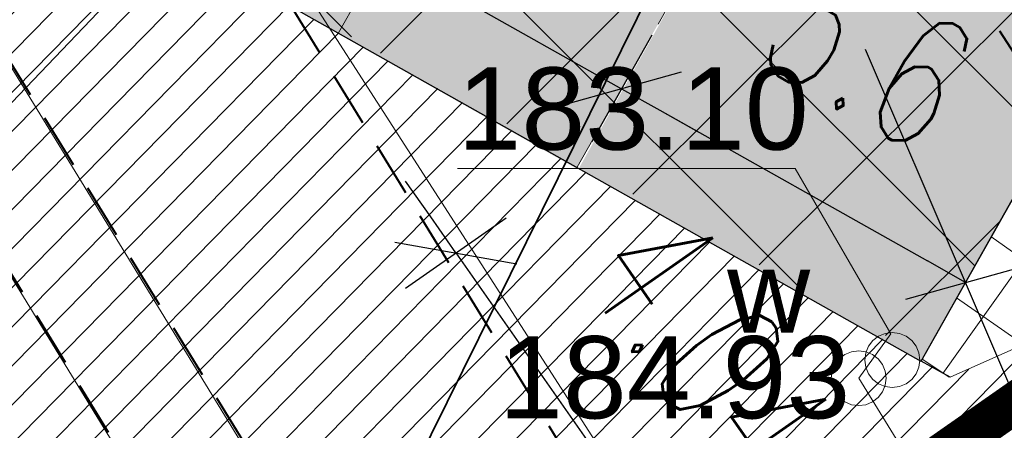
# Model space of a CAD drawing. Extents: x 8014 to 6635291, y -5609 to 5765892.
# Tile 38 of 158: x 6601155.09 to 6601164.07, y 5731770.8 to 5731774.55. Entities that reach past the tile are written whole.
import ezdxf
from ezdxf import colors
from ezdxf.entities.mleader import LeaderData, LeaderLine
from ezdxf.enums import TextEntityAlignment as Align
from ezdxf.math import Vec2, Vec3

# ---------------------------------------------------------------- set-up
doc = ezdxf.new("R2010")
doc.units = 0
doc.header["$PDSIZE"] = 0.75
for name, pattern in [('( Dashed )', [0.75, 0.5, -0.25]), ('DASHED', [0.75, 0.5, -0.25]), ('HIDDEN', [0.375, 0.25, -0.125]), ('PRZER1-1', [1, 0.5, -0.5])]:
    doc.linetypes.add(name, pattern=pattern)
doc.layers.get('0').update_dxf_attribs({"linetype": 'CONTINUOUS'})
doc.layers.get('Defpoints').update_dxf_attribs({"linetype": 'CONTINUOUS'})
for name, color, linetype in [('A-SZRAF- DROGI', 130, 'CONTINUOUS'), ('a_chodnik', 31, 'CONTINUOUS'), ('a_granica', 12, 'DASHED'), ('a_zieleń', 80, 'CONTINUOUS'), ('Kraw', 7, 'CONTINUOUS'), ('STREFY', 7, 'CONTINUOUS'), ('Wymiarowanie', 7, 'CONTINUOUS')]:
    doc.layers.add(name, color=color, linetype=linetype)
for name, color, linetype, lineweight in [('a_krawężnik', 7, 'CONTINUOUS', 30), ('a_obrzeże', 7, 'CONTINUOUS', 18), ('a_parkingi', 7, 'CONTINUOUS', 5), ('GESDZI', 7, 'CONTINUOUS', 18), ('GSPWPS_O', 7, 'CONTINUOUS', 13), ('GUPIKP', 7, 'CONTINUOUS', 18), ('GUPIWZ', 7, 'CONTINUOUS', 18), ('GUPIWZ_O', 7, 'CONTINUOUS', 18), ('GUPPRZ_O', 7, 'CONTINUOUS', 18), ('OPIS', 7, 'CONTINUOUS', 0), ('T_OBRYS', 160, 'CONTINUOUS', 40), ('T_odn', 7, 'CONTINUOUS', 35), ('T_str.ochr.8m', 40, 'HIDDEN', 60)]:
    doc.layers.add(name, color=color, linetype=linetype, lineweight=lineweight)
for name, color, linetype, lineweight, true_color in [('AP_HATCH_DROGI', 7, 'CONTINUOUS', 15, 0x949494), ('GESUZY', 7, 'CONTINUOUS', 18, 0x008000), ('GULKPR', 7, 'CONTINUOUS', 18, 0x803300), ('GULWPR', 5, 'CONTINUOUS', 18, 0x0000ff)]:
    doc.layers.add(name, color=color, linetype=linetype, lineweight=lineweight, true_color=true_color)
doc.styles.add('Arial', font='arial.ttf')
doc.styles.add('ROMANS', font='romans.shx', dxfattribs={"width": 0.7})
doc.dimstyles.new('DIM500', dxfattribs={"dimscale": 40, "dimtxt": 0.03, "dimasz": 0.01, "dimexe": 0, "dimexo": 0, "dimgap": 0.02, "dimtad": 1, "dimzin": 9, "dimdsep": 46, "dimtxsty": 'ROMANS', "dimblk": 'TICK1', "dimcen": 0, "dimse1": 1, "dimse2": 1, "dimclrd": 256, "dimclre": 7, "dimclrt": 6, "dimazin": 0, "dimtfac": 1, "dimtdec": 4, "dimtix": 1, "dimtmove": 2, "dimatfit": 3, "dimldrblk": 'TICK1', "dimfxl": 1, "dimtolj": 1, "dimtzin": 9, "dimarcsym": 0})

# ---------------------------------------------------------------- blocks, each defined once
blk = doc.blocks.new('D_GUPIWZ1_1')
at = {"color": 0}
blk.add_lwpolyline([(0, 0.25), (0.064705, 0.241481), (0.125, 0.216506), (0.176777, 0.176777), (0.216506, 0.125), (0.241481, 0.064705), (0.25, 0), (0.241481, -0.064705), (0.216506, -0.125), (0.176777, -0.176777), (0.125, -0.216506), (0.064705, -0.241481), (0, -0.25), (-0.064705, -0.241481), (-0.125, -0.216506), (-0.176777, -0.176777), (-0.216506, -0.125), (-0.241481, -0.064705), (-0.25, 0), (-0.241481, 0.064705), (-0.216506, 0.125), (-0.176777, 0.176777), (-0.125, 0.216506), (-0.064705, 0.241481)], close=True, dxfattribs=at)
blk = doc.blocks.new('D_GUPIKP1_1')
at = {"color": 0}
blk.add_lwpolyline([(0, 0.25), (0.064705, 0.241481), (0.125, 0.216506), (0.176777, 0.176777), (0.216506, 0.125), (0.241481, 0.064705), (0.25, 0), (0.241481, -0.064705), (0.216506, -0.125), (0.176777, -0.176777), (0.125, -0.216506), (0.064705, -0.241481), (0, -0.25), (-0.064705, -0.241481), (-0.125, -0.216506), (-0.176777, -0.176777), (-0.216506, -0.125), (-0.241481, -0.064705), (-0.25, 0), (-0.241481, 0.064705), (-0.216506, 0.125), (-0.176777, 0.176777), (-0.125, 0.216506), (-0.064705, 0.241481)], close=True, dxfattribs=at)
blk = doc.blocks.new('TICK1')
at = {"color": 0}
for p, q in [((0, -1.4), (0, 1.4)), ((0, 1.110223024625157e-16), (-0.9999999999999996, 1.110223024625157e-16))]:
    blk.add_line(p, q, dxfattribs=at)
at = {"color": 2}
blk.add_line((-0.9999999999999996, -0.9999999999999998), (1, 1), dxfattribs=at)
blk = doc.blocks.new('*D213')
at = {"layer": 'Defpoints', "color": 0}
for p in [(6601158.398456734, 5731775.142708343), (6601160.576247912, 5731773.915017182), (6601160.578521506, 5731773.919053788)]:
    blk.add_point(p, dxfattribs=at)
at = {"layer": 'Wymiarowanie', "lineweight": -2}
for p, q in [((6601158.051756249, 5731775.342239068), (6601157.703236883, 5731775.538540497)), ((6601158.400275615, 5731775.145937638), (6601160.578521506, 5731773.919053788)), ((6601160.927040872, 5731773.722752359), (6601161.275560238, 5731773.526450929))]:
    blk.add_line(p, q, dxfattribs=at)
at = {"layer": 'Wymiarowanie', "lineweight": -2, "xscale": 0.4, "yscale": 0.4, "zscale": 0.4}
for p, rotation in [((6601158.400275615, 5731775.145937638), 330.6098761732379), ((6601160.578521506, 5731773.919053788), 150.6098761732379)]:
    blk.add_blockref('TICK1', p, dxfattribs=dict(at, rotation=rotation))
at = {"layer": 'Wymiarowanie', "color": 6, "insert": (6601160.176453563, 5731775.752313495), "char_height": 1.2, "attachment_point": 5, "rotation": 330.6098761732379, "style": 'ROMANS'}
blk.add_mtext('\\A1;2.5', dxfattribs=at)
blk = doc.blocks.new('*D214')
at = {"layer": 'Defpoints', "color": 0}
for p in [(6601160.576247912, 5731773.915017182), (6601163.824200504, 5731772.341562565), (6601163.717038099, 5731772.151303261)]:
    blk.add_point(p, dxfattribs=at)
at = {"layer": 'Wymiarowanie', "lineweight": -2}
blk.add_line((6601160.927040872, 5731773.722752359), (6601163.368518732, 5731772.34760469), dxfattribs=at)
at = {"layer": 'Wymiarowanie', "lineweight": -2, "xscale": 0.4, "yscale": 0.4, "zscale": 0.4}
for p, rotation in [((6601160.578521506, 5731773.919053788), 150.6098761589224), ((6601163.717038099, 5731772.151303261), 330.6098761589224)]:
    blk.add_blockref('TICK1', p, dxfattribs=dict(at, rotation=rotation))
at = {"layer": 'Wymiarowanie', "color": 6, "insert": (6601162.834834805, 5731774.254996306), "char_height": 1.2, "attachment_point": 5, "rotation": 330.60987615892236, "style": 'ROMANS'}
blk.add_mtext('\\A1;3.6', dxfattribs=at)
blk = doc.blocks.new('*D219')
at = {"layer": 'Defpoints', "color": 0}
for p in [(6601164.924174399, 5731774.294483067), (6601165.942234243, 5731773.655677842), (6601165.970104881, 5731773.705141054)]:
    blk.add_point(p, dxfattribs=at)
at = {"layer": 'Wymiarowanie', "lineweight": -2}
for p, q in [((6601164.54781688, 5731774.441378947), (6601164.199329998, 5731774.63773804)), ((6601164.896303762, 5731774.245019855), (6601165.942234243, 5731773.655677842)), ((6601166.290721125, 5731773.45931875), (6601166.639208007, 5731773.262959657))]:
    blk.add_line(p, q, dxfattribs=at)
at = {"layer": 'Wymiarowanie', "lineweight": -2, "xscale": 0.4, "yscale": 0.4, "zscale": 0.4}
for p, rotation in [((6601164.896303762, 5731774.245019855), 330.6003960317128), ((6601165.942234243, 5731773.655677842), 150.6003960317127)]:
    blk.add_blockref('TICK1', p, dxfattribs=dict(at, rotation=rotation))
at = {"layer": 'Wymiarowanie', "color": 6, "insert": (6601164.358003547, 5731775.549849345), "char_height": 1.2, "attachment_point": 5, "rotation": 330.6003960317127, "style": 'ROMANS'}
blk.add_mtext('\\A1;1.2', dxfattribs=at)
blk = doc.blocks.new('*D220')
at = {"layer": 'Defpoints', "color": 0}
for p in [(6601160.167541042, 5731773.190015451), (6601162.485600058, 5731769.876500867), (6601161.385314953, 5731769.106766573)]:
    blk.add_point(p, dxfattribs=at)
at = {"layer": 'Wymiarowanie', "lineweight": -2}
for p, q in [((6601158.837964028, 5731772.748039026), (6601158.60867212, 5731773.075796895)), ((6601159.067255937, 5731772.420281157), (6601161.385314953, 5731769.106766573)), ((6601161.614606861, 5731768.779008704), (6601161.843898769, 5731768.451250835))]:
    blk.add_line(p, q, dxfattribs=at)
at = {"layer": 'Wymiarowanie', "lineweight": -2, "xscale": 0.4, "yscale": 0.4, "zscale": 0.4}
for p, rotation in [((6601159.067255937, 5731772.420281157), 304.9757560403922), ((6601161.385314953, 5731769.106766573), 124.9757560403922)]:
    blk.add_blockref('TICK1', p, dxfattribs=dict(at, rotation=rotation))
at = {"layer": 'Wymiarowanie', "color": 6, "insert": (6601161.373437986, 5731771.566045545), "char_height": 1.2, "attachment_point": 5, "rotation": 304.9757560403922, "style": 'ROMANS'}
blk.add_mtext('\\A1;4.04', dxfattribs=at)
blk = doc.blocks.new('_None')

msp = doc.modelspace()

# ---------------------------------------------------------------- hatches: boundary and pattern name
at = {"layer": 'A-SZRAF- DROGI', "linetype": 'ByBlock', "lineweight": 0}
h = msp.add_hatch(dxfattribs=at)
h.set_pattern_fill('ANSI37', color=253, scale=3, style=0)
h.set_pattern_definition([(45, (3365827.470421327, 2822255.75228963), (-0.2651650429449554, 0.2651650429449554), []), (135, (3365827.470421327, 2822255.75228963), (-0.2651650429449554, -0.2651650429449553), [])])
h.paths.add_polyline_path([(6601164.801, 5731825.446), (6601168.790559, 5731826.947746), (6601168.820585, 5731824.474329), (6601166.454, 5731823.503)])
edge = h.paths.add_edge_path()
edge.add_line((6601172.476, 5731825.895), (6601172.4105, 5731828.025676))
edge.add_line((6601172.4105, 5731828.025676), (6601173.992, 5731828.189))
edge.add_arc((6601186.03492027, 5732243.680015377), 415.665509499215, 268.3397586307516, 269.9116548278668)
edge.add_line((6601185.394, 5731828.015), (6601205.043, 5731828.193))
edge.add_line((6601205.043, 5731828.193), (6601225.2324, 5731828.343))
edge.add_line((6601225.2324, 5731828.343), (6601245.168, 5731828.586))
edge.add_line((6601245.168, 5731828.586), (6601245.54301782, 5731828.590239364))
edge.add_line((6601245.54301782, 5731828.590239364), (6601246.883624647, 5731826.593755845))
edge.add_line((6601246.883624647, 5731826.593755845), (6601221.789705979, 5731826.309230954))
edge.add_line((6601221.789705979, 5731826.309230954), (6601205.136, 5731826.031))
edge.add_line((6601205.136, 5731826.031), (6601185.273, 5731825.848))
edge.add_line((6601185.273, 5731825.848), (6601173.834, 5731826.053))
edge.add_line((6601173.834, 5731826.053), (6601172.476, 5731825.895))
edge = h.paths.add_edge_path()
edge.add_line((6601111.994, 5731733.86), (6601109.203, 5731750.836))
edge.add_line((6601109.203, 5731750.836), (6601106.88, 5731760.994))
edge.add_line((6601106.88, 5731760.994), (6601102.557, 5731779.174))
edge.add_line((6601102.557, 5731779.174), (6601096.809, 5731802.335))
edge.add_line((6601096.809, 5731802.335), (6601093.3935, 5731815.0755))
edge.add_arc((6601112.890643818, 5731821.406846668), 20.49937969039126, 186.6456011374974, 197.9902726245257, ccw=False)
edge.add_arc((6601104.100382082, 5731821.197027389), 11.77172068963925, 157.093056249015, 190.5856574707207, ccw=False)
edge.add_line((6601093.257, 5731825.779000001), (6601095.519, 5731824.743))
edge.add_line((6601095.519, 5731824.743), (6601101.325, 5731802.801))
edge.add_line((6601101.325, 5731802.801), (6601106.886, 5731780.522))
edge.add_line((6601106.886, 5731780.522), (6601111.376, 5731762.136))
edge.add_line((6601111.376, 5731762.136), (6601116.585, 5731733.745))
edge.add_line((6601116.585, 5731733.745), (6601117.929, 5731724.497))
edge.add_line((6601117.929, 5731724.497), (6601120.174581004, 5731712.998631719))
edge.add_line((6601120.174581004, 5731712.998631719), (6601122.073782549, 5731714.127215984))
edge.add_line((6601122.073782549, 5731714.127215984), (6601119.954, 5731724.963))
edge.add_line((6601119.954, 5731724.963), (6601118.634, 5731734.045))
edge.add_line((6601118.634, 5731734.045), (6601113.329, 5731762.836))
edge.add_line((6601113.329, 5731762.836), (6601108.915, 5731781.012))
edge.add_line((6601108.915, 5731781.012), (6601103.286, 5731803.464))
edge.add_line((6601103.286, 5731803.464), (6601098.333, 5731822.44))
edge.add_line((6601098.333, 5731822.44), (6601100.26, 5731826.8))
edge.add_line((6601100.26, 5731826.8), (6601104.18, 5731826.61))
edge.add_line((6601104.18, 5731826.61), (6601124.59, 5731825.705))
edge.add_arc((6601125.610328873, 5731847.683485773), 22.00215689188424, 254.8648362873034, 267.34201003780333, ccw=False)
edge.add_line((6601119.865631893, 5731826.444527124), (6601114.201632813, 5731827.976553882))
edge.add_arc((6601110.333611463, 5731814.50400797), 14.01681427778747, 73.98101766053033, 84.72925958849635)
edge.add_line((6601111.621225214, 5731828.46155551), (6601104.31, 5731828.801))
edge.add_line((6601104.31, 5731828.801), (6601098.736000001, 5731829.044))
edge.add_arc((6601099.467862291, 5731836.320540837), 7.313252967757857, 237.4214308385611, 264.25660123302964, ccw=False)
edge.add_line((6601095.530000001, 5731830.158), (6601092.874, 5731826.011))
edge.add_arc((6601101.918260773, 5731821.943692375), 9.916735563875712, 155.7860047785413, 175.0173574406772)
edge.add_arc((6601112.859662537, 5731821.4016454), 20.86790340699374, 176.1439813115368, 198.0522861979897)
edge.add_line((6601093.019, 5731814.935), (6601096.416, 5731802.213))
edge.add_line((6601096.416, 5731802.213), (6601102.139, 5731779.125))
edge.add_line((6601102.139, 5731779.125), (6601106.492, 5731760.912))
edge.add_line((6601106.492, 5731760.912), (6601108.825, 5731750.719))
edge.add_line((6601108.825, 5731750.719), (6601111.607, 5731733.785))
edge.add_line((6601111.607, 5731733.785), (6601115.11, 5731713.014))
edge.add_line((6601115.11, 5731713.014), (6601115.782940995, 5731710.388937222))
edge.add_line((6601115.782940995, 5731710.388937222), (6601116.122591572, 5731710.590771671))
edge.add_line((6601116.122591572, 5731710.590771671), (6601115.488, 5731713.094))
edge.add_line((6601115.488, 5731713.094), (6601113.741, 5731723.477))
edge.add_line((6601113.741, 5731723.477), (6601111.994, 5731733.86))
at = {"layer": 'a_chodnik', "lineweight": 13, "transparency": 33554687}
h = msp.add_hatch(dxfattribs=at)
h.set_pattern_fill('ANSI37-METRIC', color=256, scale=0.2000000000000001, angle=279.6960517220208)
h.set_pattern_definition([(324.6960517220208, (-0.005518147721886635, -0.001264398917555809), (0.3669753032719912, 0.5182220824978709), []), (54.6960517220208, (-0.005518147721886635, -0.001264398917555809), (-0.5182220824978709, 0.3669753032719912), [])])
h.paths.add_polyline_path([(6601165.257610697, 5731772.44917604), (6601167.790112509, 5731776.941865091), (6601166.473249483, 5731776.929671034), (6601165.271048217, 5731774.918617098), (6601165.270942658, 5731774.918676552), (6601164.525564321, 5731773.595313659)])
h.paths.add_polyline_path([(6601165.653716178, 5731774.008549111), (6601165.261731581, 5731774.229523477), (6601165.752838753, 5731775.100694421), (6601166.144823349, 5731774.879720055)], flags=16)
h.paths.add_polyline_path([(6601165.011830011, 5731773.940578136), (6601165.534499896, 5731773.645932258), (6601165.205478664, 5731773.062284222), (6601164.682808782, 5731773.3569301)], flags=16)
h.paths.add_polyline_path([(6601165.257610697, 5731772.44917604), (6601164.525564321, 5731773.595313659), (6601163.306929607, 5731771.431719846), (6601163.570811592, 5731771.28388085), (6601164.945880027, 5731771.895934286)])
h.paths.add_polyline_path([(6601150.862852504, 5731784.184833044), (6601149.890285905, 5731782.462271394), (6601150.48875026, 5731781.485310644), (6601151.242391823, 5731782.823348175, 0.4138754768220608)])
h.paths.add_polyline_path([(6601150.48875026, 5731781.485310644), (6601149.890285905, 5731782.462271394), (6601149.597615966, 5731781.943908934), (6601150.196447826, 5731780.966348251)])
h.paths.add_polyline_path([(6601150.196447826, 5731780.966348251), (6601149.597615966, 5731781.943908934), (6601149.304946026, 5731781.425546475), (6601149.904145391, 5731780.44738586)])
h.paths.add_polyline_path([(6601149.304946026, 5731781.425546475), (6601148.403820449, 5731779.829517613), (6601149.274457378, 5731779.337951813), (6601149.273273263, 5731779.333253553, 0.000268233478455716), (6601149.304466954, 5731779.325409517), (6601149.279975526, 5731779.339216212), (6601149.904145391, 5731780.44738586)])
at = {"layer": 'a_parkingi', "lineweight": -2}
for color, points in [(191, [(6601156.093703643, 5731781.236040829), (6601162.629471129, 5731777.557212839), (6601160.167541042, 5731773.190015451), (6601153.636785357, 5731776.883126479)]), (231, [(6601162.629471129, 5731777.55721284), (6601165.767135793, 5731775.7910973), (6601163.310577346, 5731771.429663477), (6601160.187923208, 5731773.190015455)])]:
    msp.add_hatch(color=color, dxfattribs=at).paths.add_polyline_path(points)
at = {"layer": 'a_zieleń', "transparency": 33554687}
h = msp.add_hatch(dxfattribs=at)
h.set_pattern_fill('ANSI31', color=256, scale=2, angle=0.5415578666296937)
h.set_pattern_definition([(45.5415578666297, (6600987.53512271, 5732094.771343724), (-0.1784396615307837, 0.1750979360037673), [])])
edge = h.paths.add_edge_path()
edge.add_line((6601184.522925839, 5731785.715408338), (6601184.766921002, 5731785.473322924))
edge.add_line((6601184.766921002, 5731785.473322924), (6601208.79, 5731802.27))
edge.add_line((6601208.79, 5731802.27), (6601211.05, 5731814.48))
edge.add_line((6601211.05, 5731814.48), (6601142.150843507, 5731813.822858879))
edge.add_arc((6601143.69840858, 5731819.101553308), 5.500870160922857, 253.6603434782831, 270.5475106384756)
edge.add_line((6601143.750973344, 5731813.6009343), (6601191.033618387, 5731814.053326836))
edge.add_arc((6601191.121506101, 5731812.113382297), 1.941934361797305, 359.83740764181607, 92.59396805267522, ccw=False)
edge.add_line((6601193.063432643, 5731812.107871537), (6601193.07399525, 5731811.003901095))
edge.add_line((6601193.07399525, 5731811.003901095), (6601197.383252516, 5731811.044963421))
edge.add_line((6601197.383252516, 5731811.044963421), (6601197.425292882, 5731806.620725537))
edge.add_line((6601197.425292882, 5731806.620725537), (6601199.73158594, 5731806.642472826))
edge.add_line((6601199.73158594, 5731806.642472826), (6601199.802988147, 5731799.171269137))
edge.add_line((6601199.802988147, 5731799.171269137), (6601197.516155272, 5731797.164784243))
edge.add_line((6601197.516155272, 5731797.164784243), (6601194.215775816, 5731797.133052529))
edge.add_line((6601194.215775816, 5731797.133052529), (6601194.250820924, 5731793.47024802))
edge.add_arc((6601191.537576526, 5731793.658273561), 2.719751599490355, 281.08944697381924, 356.0357887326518, ccw=False)
edge.add_line((6601192.060696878, 5731790.989304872), (6601185.152182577, 5731786.155675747))
edge.add_arc((71774552.68679601, -87417922.68084788), 113685689.9179969, 124.9790439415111, 124.9790443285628)
h.paths.add_polyline_path([(6601204.905956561, 5731809.178180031), (6601202.576515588, 5731808.578882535), (6601203.741236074, 5731808.878531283)], flags=16)
h = msp.add_hatch(dxfattribs=at)
h.set_pattern_fill('ANSI31', color=256, scale=2, angle=0.5415578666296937)
h.set_pattern_definition([(45.54817982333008, (6607983.673137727, 5729436.441197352), (-0.1784598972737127, 0.175077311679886), [])])
edge = h.paths.add_edge_path()
edge.add_line((6601132.28887818, 5731807.911557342), (6601127.080955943, 5731807.902463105))
edge.add_line((6601127.080955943, 5731807.902463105), (6601127.042433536, 5731806.545763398))
edge.add_line((6601127.042433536, 5731806.545763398), (6601125.024000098, 5731806.574521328))
edge.add_line((6601125.024000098, 5731806.574521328), (6601123.865375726, 5731808.178802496))
edge.add_line((6601123.865375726, 5731808.178802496), (6601123.892619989, 5731810.090996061))
edge.add_line((6601123.892619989, 5731810.090996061), (6601127.092295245, 5731810.045408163))
edge.add_line((6601127.092295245, 5731810.045408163), (6601127.07886047, 5731809.102461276))
edge.add_line((6601127.07886047, 5731809.102461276), (6601132.973334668, 5731809.112754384))
edge.add_arc((6601141.258670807, 5731812.627467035), 8.999999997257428, 180.5464351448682, 202.9870849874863, ccw=False)
edge.add_line((6601132.259080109, 5731812.541634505), (6601132.247761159, 5731813.728432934))
edge.add_line((6601132.247761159, 5731813.728432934), (6601119.83, 5731813.61))
edge.add_line((6601119.83, 5731813.61), (6601154.4, 5731764.22))
edge.add_line((6601154.4, 5731764.22), (6601170.421137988, 5731775.462184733))
edge.add_line((6601170.421137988, 5731775.462184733), (6601167.795630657, 5731776.94312949))
edge.add_line((6601167.795630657, 5731776.94312949), (6601164.951398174, 5731771.897198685))
edge.add_line((6601164.951398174, 5731771.897198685), (6601163.57632974, 5731771.285145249))
edge.add_line((6601163.57632974, 5731771.285145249), (6601148.409338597, 5731779.830782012))
edge.add_line((6601148.409338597, 5731779.830782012), (6601150.867544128, 5731784.186563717))
edge.add_arc((6601153.830783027, 5731789.327859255), 5.934113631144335, 214.9282003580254, 240.0425568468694, ccw=False)
edge.add_line((6601148.96558026, 5731785.930285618), (6601146.46801821, 5731789.497160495))
edge.add_line((6601146.46801821, 5731789.497160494), (6601142.298628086, 5731786.729162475))
edge.add_line((6601142.298628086, 5731786.729162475), (6601135.134562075, 5731796.97315696))
edge.add_line((6601135.134562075, 5731796.97315696), (6601132.678694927, 5731795.250945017))
edge.add_line((6601132.678694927, 5731795.250945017), (6601128.604672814, 5731801.064981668))
edge.add_line((6601128.604672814, 5731801.064981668), (6601130.241763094, 5731802.2116806))
edge.add_line((6601130.241763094, 5731802.2116806), (6601128.230332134, 5731805.075452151))
edge.add_line((6601128.230332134, 5731805.075452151), (6601132.288878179, 5731807.911557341))
h.paths.add_polyline_path([(6601124.087608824, 5731807.273295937), (6601122.407785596, 5731810.036661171), (6601124.012220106, 5731807.36403475), (6601124.444687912, 5731807.376661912)])
at = {"layer": 'AP_HATCH_DROGI', "transparency": 33554687}
h = msp.add_hatch(dxfattribs=at)
h.set_pattern_fill('ANSI37', color=8, scale=0.4, style=0)
h.set_pattern_definition([(45, (-235.1363771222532, -0.007408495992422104), (-0.8980256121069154, 0.8980256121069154), []), (135, (-235.1363771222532, -0.007408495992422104), (-0.8980256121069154, -0.8980256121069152), [])])
h.paths.add_polyline_path([(6601193.249542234, 5731793.599106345), (6601193.023173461, 5731793.157140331), (6601192.537164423, 5731792.545996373), (6601191.365211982, 5731791.715704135), (6601183.212684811, 5731786.011685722), (6601182.497746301, 5731785.59703122), (6601181.617589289, 5731785.472365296), (6601180.787473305, 5731785.553877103), (6601179.223053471, 5731786.31994221), (6601177.752199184, 5731787.151714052), (6601177.339079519, 5731787.292707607), (6601176.353805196, 5731787.380852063), (6601169.258341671, 5731787.337031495), (6601168.753547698, 5731787.164823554), (6601168.391850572, 5731786.815376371), (6601168.269527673, 5731786.161551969), (6601168.290580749, 5731783.987948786), (6601168.488974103, 5731783.423273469), (6601168.945697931, 5731783.165323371), (6601175.69063093, 5731779.256652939), (6601170.30296666, 5731775.521471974), (6601167.794910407, 5731776.936167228), (6601167.128955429, 5731777.163692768), (6601166.526245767, 5731776.961653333), (6601165.767206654, 5731775.783688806), (6601163.33174438, 5731771.472463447), (6601149.285564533, 5731779.333072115), (6601151.242391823, 5731782.823348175, 0.4126509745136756), (6601150.866490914, 5731784.182768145, -0.1085287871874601), (6601148.96558026, 5731785.930285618), (6601146.409825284, 5731789.580268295, 0.3525795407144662), (6601145.069900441, 5731789.886280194), (6601141.732827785, 5731787.547236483), (6601129.630619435, 5731804.831204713), (6601132.978262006, 5731807.182528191, 0.4134176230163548), (6601133.224768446, 5731808.57313886, -0.1152150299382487), (6601132.259080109, 5731812.541634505), (6601132.249191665, 5731813.578443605), (6601191.12157696, 5731814.047908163), (6601191.993802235, 5731813.804172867), (6601192.465289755, 5731813.507952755), (6601192.845826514, 5731812.99932286), (6601193.051446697, 5731812.404393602), (6601193.047141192, 5731810.787722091), (6601189.71617973, 5731810.759041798), (6601189.71617973, 5731810.476779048), (6601189.478657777, 5731810.589941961), (6601189.137921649, 5731810.649778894), (6601188.638827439, 5731810.516336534), (6601188.455564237, 5731810.361099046), (6601188.183916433, 5731809.949719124), (6601188.300918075, 5731797.719288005), (6601188.593649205, 5731797.284428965), (6601189.24852946, 5731797.040421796), (6601189.730764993, 5731797.164266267), (6601189.9472133, 5731797.324671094), (6601190.197602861, 5731797.731115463, -0.05991203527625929), (6601190.100695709, 5731797.525527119), (6601190.166834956, 5731797.525527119), (6601193.211719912, 5731797.5521764), (6601193.249542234, 5731793.599106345)], is_closed=False)
h.paths.add_polyline_path([(6601150.891862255, 5731811.46124344), (6601160.891791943, 5731811.516907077), (6601161.10822189, 5731789.159091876), (6601151.108690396, 5731789.062293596)], flags=16)
h.paths.add_polyline_path([(6601183.692642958, 5731809.969609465), (6601184.392950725, 5731809.683450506), (6601184.692597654, 5731808.979128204), (6601184.811738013, 5731796.463292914), (6601184.682850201, 5731795.960525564), (6601184.52561327, 5731795.751385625), (6601184.137843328, 5731795.50636878), (6601183.821335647, 5731795.45177002), (6601168.207583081, 5731795.409667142), (6601167.268951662, 5731795.745236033), (6601166.254055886, 5731796.470527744), (6601165.426889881, 5731797.629044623), (6601165.163207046, 5731798.3539978), (6601165.033918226, 5731799.292866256), (6601165.009865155, 5731801.818820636), (6601164.931315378, 5731807.967476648), (6601165.324893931, 5731808.648588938), (6601165.820058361, 5731809.170203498), (6601166.435272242, 5731809.557882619), (6601167.143473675, 5731809.853225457)], flags=16)

# ---------------------------------------------------------------- linework, layer by layer
at = {"layer": 'a_granica', "elevation": 10.08}
msp.add_lwpolyline([(6601154.4, 5731764.22, 0.3750107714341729, 0.3750107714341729, 0), (6601119.83, 5731813.61, 0.3750107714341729, 0.3750107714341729, 0), (6601211.05, 5731814.48, 0.3750107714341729, 0.3750107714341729, 0), (6601208.79, 5731802.27, 0.3750107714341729, 0.3750107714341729, 0), (6601154.4, 5731764.22, 0.3750107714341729, 0, 0)], format="xyseb", dxfattribs=at)
at = {"layer": 'a_krawężnik'}
msp.add_line((6601163.312447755, 5731771.432984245), (6601165.767135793, 5731775.7910973), dxfattribs=at)
at = {"layer": 'a_krawężnik', "color": 0}
msp.add_line((6601163.57632974, 5731771.285145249), (6601163.312447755, 5731771.432984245), dxfattribs=at)
at = {"layer": 'a_krawężnik'}
msp.add_lwpolyline([(6601150.866490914, 5731784.182768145, -0.412650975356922), (6601151.242391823, 5731782.823348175), (6601149.279975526, 5731779.339216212), (6601163.306929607, 5731771.431719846)], format="xyb", dxfattribs=at)
at = {"layer": 'a_krawężnik', "elevation": 10.08}
msp.add_lwpolyline([(6601163.312447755, 5731771.432984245), (6601166.257586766, 5731776.661855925, -0.4143946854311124), (6601167.620177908, 5731777.04209544), (6601170.447927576, 5731775.447073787), (6601175.577238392, 5731772.55383167)], format="xyb", dxfattribs=at)
at = {"layer": 'a_obrzeże', "linetype": 'Continuous'}
msp.add_lwpolyline([(6601163.576329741, 5731771.28514525), (6601164.951398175, 5731771.897198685), (6601167.794839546, 5731776.943575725)], dxfattribs=at)
at = {"layer": 'a_parkingi', "linetype": 'HIDDEN', "ltscale": 2, "elevation": 10.08}
for points in [[(6601157.996521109, 5731774.429718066), (6601160.452733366, 5731778.786772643)], [(6601160.174312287, 5731773.202026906), (6601162.630524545, 5731777.559081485)]]:
    msp.add_lwpolyline(points, dxfattribs=at)
at = {"layer": 'GESDZI', "color": 8, "linetype": 'Continuous', "lineweight": 18, "elevation": 10.22}
for points in [[(6601154.4, 5731764.22), (6601127.53, 5731802.6), (6601119.83, 5731813.61), (6601211.05, 5731814.48), (6601208.79, 5731802.27)], [(6601140.46, 5731754.47), (6601154.4, 5731764.22), (6601208.79, 5731802.27), (6601216.42, 5731789), (6601201.69, 5731779.82), (6601182.14, 5731767.62), (6601162.6, 5731755.43), (6601143.05, 5731743.24), (6601137.31, 5731752.26)]]:
    msp.add_lwpolyline(points, close=True, dxfattribs=at)
at = {"layer": 'GESUZY', "color": 8, "linetype": 'PRZER1-1', "lineweight": 18, "elevation": 10.08}
for points in [[(6601127.53, 5731802.6), (6601111.72, 5731792.46), (6601122.2, 5731776.01), (6601137.31, 5731752.26), (6601140.46, 5731754.47), (6601154.4, 5731764.22), (6601208.79, 5731802.27), (6601211.05, 5731814.48), (6601119.83, 5731813.61)], [(6601154.4, 5731764.22), (6601127.53, 5731802.6), (6601119.83, 5731813.61), (6601211.05, 5731814.48), (6601208.79, 5731802.27)]]:
    msp.add_lwpolyline(points, close=True, dxfattribs=at)
at = {"layer": 'GULKPR', "color": 8, "linetype": 'Continuous', "lineweight": 18, "elevation": 10.14}
for points in [[(6601099.224187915, 5731712.493731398), (6601108.572123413, 5731718.327692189), (6601112.158218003, 5731720.570459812), (6601161.722618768, 5731751.504928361), (6601162.169395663, 5731751.78348851), (6601163.388643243, 5731753.230372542), (6601164.019100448, 5731755.003865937), (6601163.990426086, 5731756.883303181), (6601163.290395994, 5731758.682962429), (6601125.73766583, 5731819.997730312), (6601125.053403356, 5731823.99572499), (6601126.324729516, 5731852.391061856)], [(6601099.607555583, 5731711.554221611), (6601109.101969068, 5731717.47959797), (6601112.688074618, 5731719.722372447), (6601162.251889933, 5731750.656475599), (6601162.832395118, 5731751.018413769), (6601164.270156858, 5731752.724609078), (6601165.021734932, 5731754.838818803), (6601164.987567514, 5731757.078293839), (6601164.189920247, 5731759.128910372), (6601126.69088769, 5731820.356002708), (6601126.057212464, 5731824.058427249), (6601127.325110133, 5731852.377188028)], [(6601150.31711853, 5731786.28855971), (6601171.94706374, 5731752.64890739)]]:
    msp.add_lwpolyline(points, dxfattribs=at)
at = {"layer": 'GULWPR', "color": 8, "linetype": 'Continuous', "lineweight": 18, "elevation": 10.14}
msp.add_lwpolyline([(6601176.73426307, 5731747.33336672), (6601163.15478067, 5731770.60461548), (6601162.74120068, 5731771.27637884), (6601163.03309619, 5731771.68223031)], dxfattribs=at)
at = {"layer": 'GUPPRZ_O', "color": 8, "linetype": 'Continuous', "lineweight": 13, "elevation": 10.8, "flags": 128}
msp.add_lwpolyline([(6601163.03309619, 5731771.68223031), (6601162.16121439, 5731773.190015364), (6601159.08121439, 5731773.190015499)], dxfattribs=at)
at = {"layer": 'Kraw', "elevation": 10.08}
msp.add_lwpolyline([(6601163.312447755, 5731771.432984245), (6601166.257586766, 5731776.661855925, -0.4143946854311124), (6601167.620177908, 5731777.04209544), (6601170.447927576, 5731775.447073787), (6601175.577238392, 5731772.55383167)], format="xyb", dxfattribs=at)
at = {"layer": 'STREFY', "color": 1, "linetype": '( Dashed )', "lineweight": 40}
for points, elevation in [([(6601163.707722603, 5731764.657453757), (6601131.397746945, 5731817.326508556)], 10.08), ([(6601161.462346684, 5731763.635316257), (6601129.152371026, 5731816.304371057)], 10.14)]:
    msp.add_lwpolyline(points, dxfattribs=dict(at, elevation=elevation))
msp.add_lwpolyline([(6601160.605085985, 5731763.110279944), (6601128.295110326, 5731815.779334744)], dxfattribs=at)
at = {"layer": 'T_OBRYS', "color": 1, "linetype": '( Dashed )', "lineweight": 40}
msp.add_lwpolyline([(6601133.316387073, 5731823.500644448), (6601154.732051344, 5731788.979657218), (6601170.520479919, 5731764.294928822)], dxfattribs=at)
msp.add_lwpolyline([(6601133.316387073, 5731823.500644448), (6601154.732051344, 5731788.979657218), (6601170.520479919, 5731764.294928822)], dxfattribs=at)
at = {"layer": 'T_odn', "ltscale": 0.5, "elevation": -10.13999999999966, "flags": 128}
msp.add_lwpolyline([(6601146.791014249, 5731749.993244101), (6601149.304141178, 5731751.479875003), (6601162.888048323, 5731778.948832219), (6601165.507027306, 5731781.277033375)], dxfattribs=at)
at = {"layer": 'T_str.ochr.8m', "color": 202, "ltscale": 2, "elevation": 1.422323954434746e-09}
msp.add_lwpolyline([(6601175.396192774, 5731816.72219358, -0.3015367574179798), (6601203.187177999, 5731798.325885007, -0.2178183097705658), (6601203.187178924, 5731773.094509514, -0.301537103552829), (6601175.396200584, 5731754.698210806), (6601169.235031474, 5731754.698423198, -0.301372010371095), (6601141.463049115, 5731773.094506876, -0.2177548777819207), (6601141.463048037, 5731798.325839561, -0.3016428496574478), (6601169.254027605, 5731816.722193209), (6601175.396192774, 5731816.72219358)], format="xyb", dxfattribs=at)

# ---------------------------------------------------------------- block references
at = {"layer": 'GUPIKP', "color": 8, "linetype": 'Continuous', "lineweight": 18}
msp.add_blockref('D_GUPIKP1_1', (6601162.74120068, 5731771.27637884, 10.16), dxfattribs=at)
at = {"layer": 'GUPIWZ', "color": 8, "linetype": 'Continuous', "lineweight": 18}
msp.add_blockref('D_GUPIWZ1_1', (6601163.04791746, 5731771.44251589, 10.18), dxfattribs=at)

# ---------------------------------------------------------------- texts
at = {"layer": 'GSPWPS_O', "color": 8, "linetype": 'Continuous', "lineweight": 0, "style": 'Arial'}
msp.add_text('184.93', height=0.75, dxfattribs=at).set_placement((6601159.46, 5731770.91, 10.8))
at = {"layer": 'GUPIWZ_O', "color": 8, "linetype": 'Continuous', "lineweight": 0, "style": 'Arial'}
msp.add_text('w', height=0.75, dxfattribs=at).set_placement((6601162.29791746, 5731771.69251589, 10.8), align=Align.RIGHT)
at = {"layer": 'GUPPRZ_O', "color": 8, "linetype": 'Continuous', "lineweight": 0, "style": 'Arial'}
msp.add_text('183.10', height=0.75, dxfattribs=at).set_placement((6601159.08121439, 5731773.362515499, 10.8))

# ---------------------------------------------------------------- dimensions: what is measured, and where the dimension line sits
at = {"layer": 'Wymiarowanie'}
for base, p1, p2, picture, middle in [((6601160.578521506, 5731773.919053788), (6601158.398456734, 5731775.142708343, 10.08), (6601160.576247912, 5731773.915017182, 10.08), '*D213', (6601160.176453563, 5731775.752313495)), ((6601163.717038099, 5731772.151303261), (6601160.576247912, 5731773.915017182, 10.08), (6601163.824200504, 5731772.341562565), '*D214', (6601162.834834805, 5731774.254996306))]:
    dim = msp.add_linear_dim(base=base, p1=p1, p2=p2, angle=330.6098761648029, dimstyle='DIM500', dxfattribs=at)
    dim.commit()
    dim.dimension.update_dxf_attribs({"geometry": picture, "text_midpoint": middle})
dim = msp.add_linear_dim(base=(6601165.942234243, 5731773.655677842), p1=(6601164.924174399, 5731774.294483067), p2=(6601165.970104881, 5731773.705141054), angle=330.6003960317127, dimstyle='DIM500', dxfattribs=at)
dim.commit()
dim.dimension.update_dxf_attribs({"geometry": '*D219', "text_midpoint": (6601164.358003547, 5731775.549849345), "dimtype": 161})
dim = msp.add_aligned_dim(p1=(6601160.167541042, 5731773.190015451), p2=(6601162.485600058, 5731769.876500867), distance=-1.3428023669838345, dimstyle='DIM500', dxfattribs=at)
dim.commit()
dim.dimension.update_dxf_attribs({"geometry": '*D220', "text_midpoint": (6601161.373437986, 5731771.566045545)})

# ---------------------------------------------------------------- leaders
at = {"layer": 'OPIS', "linetype": 'Continuous'}
ml = msp.add_multileader_mtext('Standard', dxfattribs=at)
ml.set_content('Miejsca parkingowe', style='Arial')
ml.set_leader_properties()
ml.set_arrow_properties(name='NONE')
ml.build(insert=Vec2(0, 0))
ml.multileader.update_dxf_attribs({"text_left_attachment_type": 6, "text_right_attachment_type": 6, "dogleg_length": 1, "arrow_head_size": 1.25})
ctx = ml.context
ctx.base_point, ctx.char_height, ctx.arrow_head_size, ctx.landing_gap_size, ctx.plane_origin = Vec3(6601133.070502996, 5731762.39916724, 10.1), 0.75, 1.25, 0.5, Vec3(6601158.31425213, 5731778.727639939, 10.1)
ctx.left_attachment, ctx.right_attachment = 6, 6
notes = []
notes.append((ctx, [(0, (1, 1, 0), (6601144.150312, 5731762.39916724, 10.1), (-1, 0), 1, [(0, [(6601158.282735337, 5731777.219605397, 10.1)], 0, [])])]))
ctx.mtext.insert, ctx.mtext.flow_direction = Vec3(6601133.570502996, 5731763.29916724, 10.1), 5
ml = msp.add_multileader_mtext('Standard', dxfattribs=at)
ml.set_content('Stanowisko odkurzacza\\Pi kompresora', style='Arial')
ml.set_leader_properties()
ml.set_arrow_properties(name='NONE')
ml.build(insert=Vec2(0, 0))
ml.multileader.update_dxf_attribs({"text_left_attachment_type": 6, "text_right_attachment_type": 6, "dogleg_length": 1, "arrow_head_size": 1.25})
ctx = ml.context
ctx.base_point, ctx.char_height, ctx.arrow_head_size, ctx.landing_gap_size, ctx.plane_origin = Vec3(6601155.968738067, 5731760.095539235), 0.75, 1.25, 0.5, Vec3(6601183.048094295, 5731776.424011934)
ctx.left_attachment, ctx.right_attachment = 6, 6
notes.append((ctx, [(0, (1, 1, 0), (6601168.884154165, 5731760.095539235), (-1, 0), 1, [(0, [(6601162.799545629, 5731774.278969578)], 0, [])])]))
ctx.mtext.insert, ctx.mtext.flow_direction = Vec3(6601156.468738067, 5731761.01088712), 5
for ctx, leaders in notes:
    for number, flags, end, landing, length, lines in leaders:
        leader = LeaderData()
        leader.index, (leader.has_last_leader_line, leader.has_dogleg_vector, leader.attachment_direction) = number, flags
        leader.last_leader_point, leader.dogleg_vector, leader.dogleg_length = Vec3(end), Vec3(landing), length
        for number, points, colour, breaks in lines:
            line = LeaderLine()
            line.index, line.vertices, line.color, line.breaks = number, Vec3.list(points), colors.encode_raw_color(colour), breaks
            leader.lines.append(line)
        ctx.leaders.append(leader)

doc.saveas('drawing.dxf')
